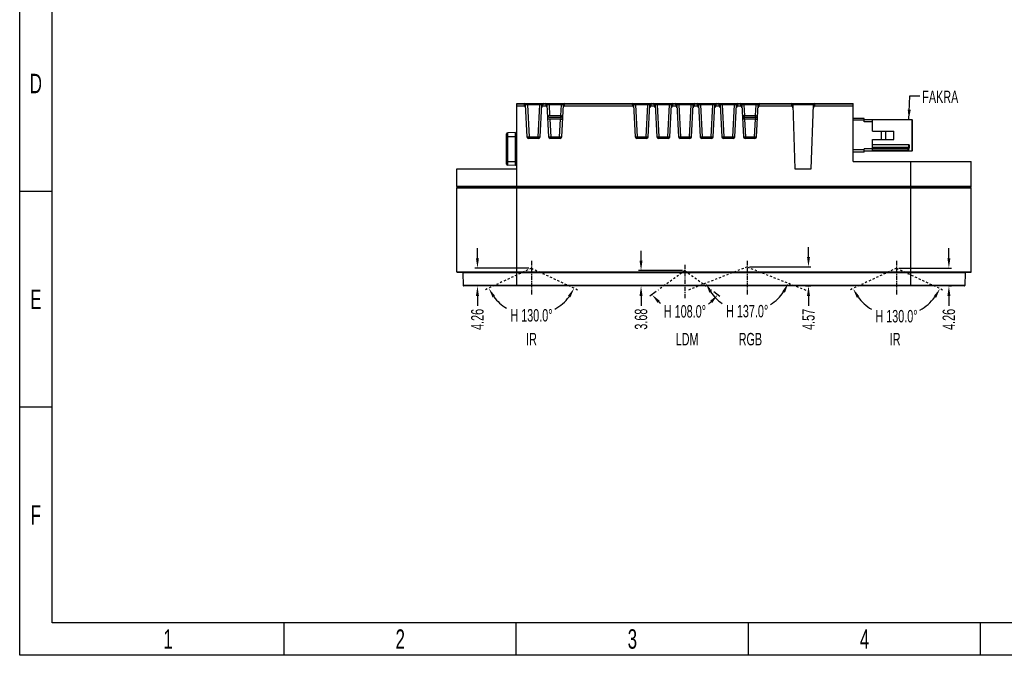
# Model space of a CAD drawing. Header units: millimetres. Extents: x 1249 to 1712, y -37 to 290.
# Tile 1 of 28: x 1249 to 1486, y -37 to 116. Entities that reach past the tile are written whole.
import ezdxf

# ---------------------------------------------------------------- set-up
doc = ezdxf.new("R2010")
doc.units = ezdxf.units.MM
doc.header["$LTSCALE"] = 16.335
doc.header["$PDMODE"] = 3
doc.header["$PDSIZE"] = 8
doc.linetypes.add('CENTER', pattern=[0.6, 0.375, -0.075, 0.075, -0.075])
doc.linetypes.add('DOT', pattern=[0.2, 0.1, -0.1])
doc.layers.get('0').update_dxf_attribs({"linetype": 'CONTINUOUS'})
doc.layers.get('Defpoints').update_dxf_attribs({"linetype": 'CONTINUOUS'})
doc.layers.add('02___PRT_ALL_AXES', color=7, linetype='CONTINUOUS')
doc.layers.add('dim', color=84, linetype='CONTINUOUS', lineweight=9)
doc.styles.get("Standard").update_dxf_attribs({"font": 'txt', "width": 0.65})
doc.dimstyles.get("Standard").update_dxf_attribs({"dimtxt": 2, "dimasz": 1, "dimexe": 0.5, "dimexo": 0.2, "dimtad": 1, "dimtxsty": 'Standard', "dimblk": '_FILLED', "dimblk1": '_FILLED', "dimblk2": '_FILLED', "dimcen": 0.09, "dimazin": 2, "dimtol": 1, "dimtp": 0.01, "dimtm": 0.01, "dimtfac": 1, "dimtofl": 0, "dimtmove": 0, "dimatfit": 3, "dimldrblk": '_FILLED', "dimfxl": 1, "dimtolj": 1, "dimarcsym": 0})

# ---------------------------------------------------------------- blocks, each defined once
blk = doc.blocks.new('_FILLED')
at = {"color": 0, "linetype": 'ByBlock'}
blk.add_solid([(0, 0), (-1, 0.15), (-1, -0.15)], dxfattribs=at)
blk = doc.blocks.new('*D14')
at = {"layer": 'Defpoints', "color": 0}
for p in [(1424.15, 56.45), (1424.15, 56.45), (1410.01, 50.88), (1438.29, 50.88), (1420.01, 46.62)]:
    blk.add_point(p, dxfattribs=at)
at = {"layer": 'dim', "color": 0, "lineweight": -2}
for start, end in [(214.4139, 235.731), (301.9642, 325.5861)]:
    blk.add_arc((1424.15, 56.45), 10.67, start, end, dxfattribs=at)
at = {"layer": 'dim', "color": 0, "lineweight": -2, "xscale": 2.4, "yscale": 2.4, "zscale": 2.4}
for p, rotation in [((1414.22, 52.54), 117.9569358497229), ((1434.08, 52.54), 62.04306415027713)]:
    blk.add_blockref('_FILLED', p, dxfattribs=dict(at, rotation=rotation))
at = {"layer": 'dim', "color": 0, "insert": (1424.15, 45.78), "char_height": 3, "attachment_point": 5}
blk.add_mtext('H \\A1;137.0%%d', dxfattribs=at)
blk = doc.blocks.new('*D15')
at = {"layer": 'Defpoints', "color": 0}
for p in [(1409.15, 55.56), (1409.15, 55.56), (1402.71, 50.88), (1415.59, 50.88), (1406.11, 46.21)]:
    blk.add_point(p, dxfattribs=at)
at = {"layer": 'dim', "color": 0, "lineweight": -2}
for p, q in [((1402.22, 50.53), (1400.71, 49.43)), ((1416.08, 50.53), (1417.59, 49.43))]:
    blk.add_line(p, q, dxfattribs=at)
for start, end in [(230.0197, 233.1393), (305.0648, 309.9803)]:
    blk.add_arc((1409.15, 55.56), 9.83, start, end, dxfattribs=at)
at = {"layer": 'dim', "color": 0, "lineweight": -2, "xscale": 2.4, "yscale": 2.4, "zscale": 2.4}
for p, rotation in [((1401.2, 49.78), 133.0098479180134), ((1417.11, 49.78), 46.99015208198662)]:
    blk.add_blockref('_FILLED', p, dxfattribs=dict(at, rotation=rotation))
at = {"layer": 'dim', "color": 0, "insert": (1409.15, 45.73), "char_height": 3, "attachment_point": 5}
blk.add_mtext('H \\A1;108.0%%d', dxfattribs=at)
blk = doc.blocks.new('*D18')
at = {"layer": 'Defpoints', "color": 0}
for p in [(1372.15, 56.14), (1359.11, 51.88), (1359.13, 51.88)]:
    blk.add_point(p, dxfattribs=at)
at = {"layer": 'dim', "color": 0, "lineweight": -2}
for p, q in [((1359.13, 58.54), (1359.13, 60.94)), ((1371.55, 56.14), (1358.53, 56.14)), ((1359.71, 51.88), (1359.73, 51.88)), ((1359.13, 49.48), (1359.13, 47.08))]:
    blk.add_line(p, q, dxfattribs=at)
at = {"layer": 'dim', "color": 0, "lineweight": -2, "xscale": 2.4, "yscale": 2.4, "zscale": 2.4}
for p, rotation in [((1359.13, 56.14), 270), ((1359.13, 51.88), 90)]:
    blk.add_blockref('_FILLED', p, dxfattribs=dict(at, rotation=rotation))
at = {"layer": 'dim', "color": 0, "insert": (1359.13, 43.81), "char_height": 3, "attachment_point": 5, "rotation": 90}
blk.add_mtext('\\A1;4.26', dxfattribs=at)
blk = doc.blocks.new('*D19')
at = {"layer": 'Defpoints', "color": 0}
for p in [(1409.15, 55.56), (1398.57, 51.88), (1400.04, 51.88)]:
    blk.add_point(p, dxfattribs=at)
at = {"layer": 'dim', "color": 0, "lineweight": -2}
for p, q in [((1398.57, 57.96), (1398.57, 60.36)), ((1408.55, 55.56), (1397.97, 55.56)), ((1399.44, 51.88), (1397.97, 51.88)), ((1398.57, 49.48), (1398.57, 47.08))]:
    blk.add_line(p, q, dxfattribs=at)
at = {"layer": 'dim', "color": 0, "lineweight": -2, "xscale": 2.4, "yscale": 2.4, "zscale": 2.4}
for p, rotation in [((1398.57, 55.56), 270), ((1398.57, 51.88), 90)]:
    blk.add_blockref('_FILLED', p, dxfattribs=dict(at, rotation=rotation))
at = {"layer": 'dim', "color": 0, "insert": (1398.57, 43.86), "char_height": 3, "attachment_point": 5, "rotation": 90}
blk.add_mtext('\\A1;3.68', dxfattribs=at)
blk = doc.blocks.new('*D20')
at = {"layer": 'Defpoints', "color": 0}
for p in [(1424.15, 56.45), (1437.59, 51.88), (1438.94, 51.88)]:
    blk.add_point(p, dxfattribs=at)
at = {"layer": 'dim', "color": 0, "lineweight": -2}
for p, q in [((1438.94, 58.85), (1438.94, 61.25)), ((1424.75, 56.45), (1439.54, 56.45)), ((1438.19, 51.88), (1439.54, 51.88)), ((1438.94, 49.48), (1438.94, 47.08))]:
    blk.add_line(p, q, dxfattribs=at)
at = {"layer": 'dim', "color": 0, "lineweight": -2, "xscale": 2.4, "yscale": 2.4, "zscale": 2.4}
for p, rotation in [((1438.94, 56.45), 270), ((1438.94, 51.88), 90)]:
    blk.add_blockref('_FILLED', p, dxfattribs=dict(at, rotation=rotation))
at = {"layer": 'dim', "color": 0, "insert": (1438.94, 43.82), "char_height": 3, "attachment_point": 5, "rotation": 90}
blk.add_mtext('\\A1;4.57', dxfattribs=at)
blk = doc.blocks.new('*D21')
at = {"layer": 'Defpoints', "color": 0}
for p in [(1460.15, 56.14), (1472.14, 51.88), (1472.79, 51.88)]:
    blk.add_point(p, dxfattribs=at)
at = {"layer": 'dim', "color": 0, "lineweight": -2}
for p, q in [((1472.79, 58.54), (1472.79, 60.94)), ((1460.75, 56.14), (1473.39, 56.14)), ((1472.74, 51.88), (1473.39, 51.88)), ((1472.79, 49.48), (1472.79, 47.08))]:
    blk.add_line(p, q, dxfattribs=at)
at = {"layer": 'dim', "color": 0, "lineweight": -2, "xscale": 2.4, "yscale": 2.4, "zscale": 2.4}
for p, rotation in [((1472.79, 56.14), 270), ((1472.79, 51.88), 90)]:
    blk.add_blockref('_FILLED', p, dxfattribs=dict(at, rotation=rotation))
at = {"layer": 'dim', "color": 0, "insert": (1472.79, 43.81), "char_height": 3, "attachment_point": 5, "rotation": 90}
blk.add_mtext('\\A1;4.26', dxfattribs=at)
blk = doc.blocks.new('*D30')
at = {"layer": 'Defpoints', "color": 0}
for p in [(1372.15, 56.14), (1372.15, 56.14), (1360.95, 50.92), (1383.35, 50.92), (1375.19, 45.18)]:
    blk.add_point(p, dxfattribs=at)
at = {"layer": 'dim', "color": 0, "lineweight": -2}
for start, end in [(217.11, 238.1186), (299.7728, 322.89)]:
    blk.add_arc((1372.15, 56.14), 11.38, start, end, dxfattribs=at)
at = {"layer": 'dim', "color": 0, "lineweight": -2, "xscale": 2.4, "yscale": 2.4, "zscale": 2.4}
for p, rotation in [((1361.84, 51.33), 121.0549980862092), ((1382.46, 51.33), 58.9450019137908)]:
    blk.add_blockref('_FILLED', p, dxfattribs=dict(at, rotation=rotation))
at = {"layer": 'dim', "color": 0, "insert": (1372.15, 44.77), "char_height": 3, "attachment_point": 5}
blk.add_mtext('H \\A1;130.0%%d', dxfattribs=at)
blk = doc.blocks.new('*D31')
at = {"layer": 'Defpoints', "color": 0}
for p in [(1460.15, 56.14), (1460.15, 56.14), (1448.95, 50.92), (1471.35, 50.92), (1461.82, 44.68)]:
    blk.add_point(p, dxfattribs=at)
at = {"layer": 'dim', "color": 0, "lineweight": -2}
for start, end in [(216.8954, 238.7458), (299.1957, 323.1046)]:
    blk.add_arc((1460.15, 56.14), 11.58, start, end, dxfattribs=at)
at = {"layer": 'dim', "color": 0, "lineweight": -2, "xscale": 2.4, "yscale": 2.4, "zscale": 2.4}
for p, rotation in [((1449.66, 51.25), 120.9476946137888), ((1470.65, 51.25), 59.05230538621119)]:
    blk.add_blockref('_FILLED', p, dxfattribs=dict(at, rotation=rotation))
at = {"layer": 'dim', "color": 0, "insert": (1460.15, 44.56), "char_height": 3, "attachment_point": 5}
blk.add_mtext('H \\A1;130.0%%d', dxfattribs=at)

msp = doc.modelspace()

# ---------------------------------------------------------------- linework, layer by layer
for p, q in [((1256.569, -29.344), (1256.569, 282.656)), ((1256.569, 74.656), (1248.769, 74.656)), ((1256.569, 22.656), (1248.769, 22.656)), ((1704.289, -29.344), (1256.569, -29.344)), ((1312.534, -37.144), (1312.534, -29.344)), ((1368.499, -37.144), (1368.499, -29.344)), ((1424.464, -37.144), (1424.464, -29.344)), ((1480.429, -37.144), (1480.429, -29.344))]:
    msp.add_line(p, q)
at = {"color": 7, "linetype": 'Continuous'}
for p, q in [((1368.651, 80.132), (1368.651, 95.832)), ((1368.651, 95.832), (1449.701, 95.832)), ((1370.393, 95.232), (1368.651, 95.232)), ((1370.666, 95.548), (1371.071, 87.811)), ((1374.23, 87.811), (1374.636, 95.548)), ((1375.611, 95.232), (1374.909, 95.232)), ((1375.884, 95.548), (1376.289, 87.811)), ((1379.448, 87.811), (1379.854, 95.548)), ((1396.482, 95.232), (1380.127, 95.232)), ((1396.755, 95.548), (1397.16, 87.811)), ((1400.32, 87.811), (1400.725, 95.548)), ((1401.7, 95.232), (1400.998, 95.232)), ((1401.973, 95.548), (1402.378, 87.811)), ((1405.538, 87.811), (1405.943, 95.548)), ((1406.918, 95.232), (1406.216, 95.232)), ((1407.191, 95.548), (1407.596, 87.811)), ((1410.755, 87.811), (1411.161, 95.548)), ((1412.136, 95.232), (1411.434, 95.232)), ((1412.409, 95.548), (1412.814, 87.811)), ((1415.973, 87.811), (1416.379, 95.548)), ((1417.354, 95.232), (1416.652, 95.232)), ((1417.626, 95.548), (1418.032, 87.811)), ((1421.191, 87.811), (1421.597, 95.548)), ((1422.572, 95.232), (1421.869, 95.232)), ((1422.844, 95.548), (1423.25, 87.811)), ((1426.409, 87.811), (1426.815, 95.548)), ((1434.863, 95.232), (1427.087, 95.232)), ((1435.145, 95.543), (1435.683, 80.132)), ((1439.619, 80.132), (1440.157, 95.543)), ((1449.701, 95.232), (1440.439, 95.232)), ((1449.701, 81.832), (1449.701, 95.832)), ((1376.421, 92.532), (1379.316, 92.532)), ((1423.382, 92.532), (1426.277, 92.532)), ((1452.351, 92.232), (1449.701, 92.232)), ((1452.351, 91.832), (1449.701, 91.832)), ((1452.351, 91.432), (1452.351, 92.232)), ((1463.931, 91.932), (1452.351, 91.932)), ((1454.351, 91.432), (1452.351, 91.432)), ((1454.351, 89.182), (1454.351, 91.932)), ((1464.031, 91.832), (1463.931, 91.932)), ((1463.931, 84.432), (1463.931, 91.932)), ((1464.031, 84.532), (1464.031, 91.832)), ((1366.151, 81.249), (1366.151, 88.495)), ((1368.251, 88.858), (1366.44, 88.795)), ((1368.251, 88.858), (1368.251, 80.886)), ((1368.651, 88.472), (1368.251, 88.858)), ((1454.351, 89.182), (1459.481, 89.182)), ((1456.481, 89.182), (1456.481, 87.182)), ((1457.481, 89.182), (1457.481, 87.182)), ((1459.481, 87.182), (1459.481, 89.182)), ((1373.831, 87.432), (1371.471, 87.432)), ((1379.049, 87.432), (1376.689, 87.432)), ((1399.92, 87.432), (1397.56, 87.432)), ((1405.138, 87.432), (1402.778, 87.432)), ((1410.356, 87.432), (1407.996, 87.432)), ((1415.574, 87.432), (1413.214, 87.432)), ((1420.792, 87.432), (1418.431, 87.432)), ((1426.01, 87.432), (1423.649, 87.432)), ((1454.351, 87.182), (1459.481, 87.182)), ((1454.351, 84.432), (1454.351, 87.182)), ((1463.231, 85.908), (1454.351, 85.908)), ((1463.012, 85.325), (1463.231, 85.908)), ((1463.231, 85.908), (1463.231, 85.201)), ((1452.351, 84.632), (1449.701, 84.632)), ((1452.351, 84.132), (1449.701, 84.132)), ((1454.351, 84.932), (1452.351, 84.932)), ((1452.351, 84.132), (1452.351, 84.932)), ((1452.351, 84.432), (1463.931, 84.432)), ((1462.976, 84.56), (1454.351, 84.56)), ((1462.963, 84.609), (1462.963, 85.052)), ((1463.231, 85.201), (1463.012, 84.618)), ((1464.031, 84.532), (1463.931, 84.432)), ((1368.251, 80.886), (1366.44, 80.949)), ((1368.651, 81.272), (1368.251, 80.886)), ((1449.701, 81.832), (1478.151, 81.832)), ((1478.151, 75.832), (1478.151, 81.832)), ((1354.151, 75.832), (1354.151, 80.132)), ((1354.151, 80.132), (1368.651, 80.132)), ((1435.683, 80.132), (1439.619, 80.132)), ((1354.151, 55.282), (1354.151, 75.532)), ((1478.001, 75.682), (1354.301, 75.682)), ((1478.151, 55.282), (1478.151, 75.532)), ((1354.251, 55.182), (1478.051, 55.182)), ((1355.568, 55.036), (1355.648, 51.98)), ((1476.733, 55.036), (1476.653, 51.98)), ((1476.553, 51.882), (1355.748, 51.882))]:
    msp.add_line(p, q, dxfattribs=at)
at = {"color": 9, "linetype": 'Continuous'}
for p, q in [((1368.651, 95.744), (1370.366, 95.744)), ((1370.366, 95.832), (1370.366, 95.744)), ((1370.366, 95.744), (1370.393, 95.232)), ((1371.165, 95.548), (1371.165, 95.832)), ((1371.165, 95.548), (1371.571, 87.811)), ((1374.137, 95.548), (1371.165, 95.548)), ((1373.731, 87.811), (1374.137, 95.548)), ((1374.137, 95.548), (1374.137, 95.832)), ((1374.909, 95.232), (1374.936, 95.744)), ((1374.936, 95.744), (1374.936, 95.832)), ((1374.936, 95.744), (1375.584, 95.744)), ((1375.584, 95.832), (1375.584, 95.744)), ((1375.584, 95.744), (1375.611, 95.232)), ((1376.383, 95.548), (1376.383, 95.832)), ((1376.383, 95.548), (1376.521, 92.911)), ((1379.354, 95.548), (1376.383, 95.548)), ((1379.216, 92.911), (1379.354, 95.548)), ((1379.354, 95.548), (1379.354, 95.832)), ((1380.127, 95.232), (1380.153, 95.744)), ((1380.153, 95.744), (1380.153, 95.832)), ((1380.153, 95.744), (1396.455, 95.744)), ((1396.455, 95.832), (1396.455, 95.744)), ((1396.455, 95.744), (1396.482, 95.232)), ((1397.254, 95.548), (1397.254, 95.832)), ((1397.254, 95.548), (1397.66, 87.811)), ((1400.226, 95.548), (1397.254, 95.548)), ((1399.82, 87.811), (1400.226, 95.548)), ((1400.226, 95.548), (1400.226, 95.832)), ((1400.998, 95.232), (1401.025, 95.744)), ((1401.025, 95.744), (1401.025, 95.832)), ((1401.025, 95.744), (1401.673, 95.744)), ((1401.673, 95.832), (1401.673, 95.744)), ((1401.673, 95.744), (1401.7, 95.232)), ((1402.472, 95.548), (1402.472, 95.832)), ((1402.472, 95.548), (1402.878, 87.811)), ((1405.444, 95.548), (1402.472, 95.548)), ((1405.038, 87.811), (1405.444, 95.548)), ((1405.444, 95.548), (1405.444, 95.832)), ((1406.216, 95.232), (1406.243, 95.744)), ((1406.243, 95.744), (1406.243, 95.832)), ((1406.243, 95.744), (1406.891, 95.744)), ((1406.891, 95.832), (1406.891, 95.744)), ((1406.891, 95.744), (1406.918, 95.232)), ((1407.69, 95.548), (1407.69, 95.832)), ((1407.69, 95.548), (1408.096, 87.811)), ((1410.662, 95.548), (1407.69, 95.548)), ((1410.256, 87.811), (1410.662, 95.548)), ((1410.662, 95.548), (1410.662, 95.832)), ((1411.434, 95.232), (1411.461, 95.744)), ((1411.461, 95.744), (1411.461, 95.832)), ((1411.461, 95.744), (1412.109, 95.744)), ((1412.109, 95.832), (1412.109, 95.744)), ((1412.109, 95.744), (1412.136, 95.232)), ((1412.908, 95.548), (1412.908, 95.832)), ((1412.908, 95.548), (1413.313, 87.811)), ((1415.879, 95.548), (1412.908, 95.548)), ((1415.474, 87.811), (1415.879, 95.548)), ((1415.879, 95.548), (1415.879, 95.832)), ((1416.652, 95.232), (1416.678, 95.744)), ((1416.678, 95.744), (1416.678, 95.832)), ((1416.678, 95.744), (1417.327, 95.744)), ((1417.327, 95.832), (1417.327, 95.744)), ((1417.327, 95.744), (1417.354, 95.232)), ((1418.126, 95.548), (1418.126, 95.832)), ((1418.126, 95.548), (1418.531, 87.811)), ((1421.097, 95.548), (1418.126, 95.548)), ((1420.692, 87.811), (1421.097, 95.548)), ((1421.097, 95.548), (1421.097, 95.832)), ((1421.869, 95.232), (1421.896, 95.744)), ((1421.896, 95.744), (1421.896, 95.832)), ((1421.896, 95.744), (1422.545, 95.744)), ((1422.545, 95.832), (1422.545, 95.744)), ((1422.545, 95.744), (1422.572, 95.232)), ((1423.344, 95.548), (1423.344, 95.832)), ((1426.315, 95.548), (1423.344, 95.548)), ((1423.344, 95.548), (1423.482, 92.911)), ((1426.177, 92.911), (1426.315, 95.548)), ((1426.315, 95.548), (1426.315, 95.832)), ((1427.087, 95.232), (1427.114, 95.744)), ((1427.114, 95.744), (1427.114, 95.832)), ((1427.114, 95.744), (1434.845, 95.744)), ((1434.845, 95.832), (1434.845, 95.744)), ((1434.845, 95.744), (1434.863, 95.232)), ((1440.157, 95.543), (1435.145, 95.543)), ((1440.439, 95.232), (1440.457, 95.744)), ((1440.457, 95.744), (1440.457, 95.832)), ((1440.457, 95.744), (1449.701, 95.744)), ((1376.521, 92.911), (1379.216, 92.911)), ((1379.216, 92.532), (1379.216, 92.911)), ((1423.482, 92.911), (1426.177, 92.911)), ((1423.482, 92.532), (1423.482, 92.911)), ((1426.177, 92.532), (1426.177, 92.911)), ((1376.566, 92.058), (1376.788, 87.811)), ((1379.172, 92.058), (1376.566, 92.058)), ((1378.949, 87.811), (1379.172, 92.058)), ((1426.132, 92.058), (1423.527, 92.058)), ((1423.527, 92.058), (1423.749, 87.811)), ((1425.91, 87.811), (1426.132, 92.058)), ((1366.151, 87.872), (1368.651, 87.872)), ((1366.44, 80.949), (1366.44, 88.795)), ((1371.571, 87.432), (1371.571, 87.811)), ((1371.571, 87.811), (1373.731, 87.811)), ((1373.731, 87.432), (1373.731, 87.811)), ((1376.788, 87.432), (1376.788, 87.811)), ((1376.788, 87.811), (1378.949, 87.811)), ((1378.949, 87.432), (1378.949, 87.811)), ((1397.66, 87.432), (1397.66, 87.811)), ((1397.66, 87.811), (1399.82, 87.811)), ((1399.82, 87.432), (1399.82, 87.811)), ((1402.878, 87.432), (1402.878, 87.811)), ((1402.878, 87.811), (1405.038, 87.811)), ((1405.038, 87.432), (1405.038, 87.811)), ((1408.096, 87.432), (1408.096, 87.811)), ((1408.096, 87.811), (1410.256, 87.811)), ((1410.256, 87.432), (1410.256, 87.811)), ((1413.313, 87.432), (1413.313, 87.811)), ((1413.313, 87.811), (1415.474, 87.811)), ((1415.474, 87.432), (1415.474, 87.811)), ((1418.531, 87.811), (1420.692, 87.811)), ((1418.531, 87.432), (1418.531, 87.811)), ((1420.692, 87.432), (1420.692, 87.811)), ((1423.749, 87.811), (1425.91, 87.811)), ((1423.749, 87.432), (1423.749, 87.811)), ((1425.91, 87.432), (1425.91, 87.811)), ((1454.351, 85.325), (1463.012, 85.325)), ((1454.351, 85.052), (1462.963, 85.052)), ((1454.351, 84.609), (1462.963, 84.609)), ((1366.151, 81.872), (1368.651, 81.872)), ((1463.651, 51.882), (1463.651, 81.832)), ((1368.651, 51.882), (1368.651, 80.132)), ((1478.151, 75.832), (1354.151, 75.832)), ((1354.151, 75.532), (1478.151, 75.532)), ((1354.151, 55.282), (1478.151, 55.282)), ((1476.733, 55.036), (1355.568, 55.036)), ((1476.653, 51.98), (1355.648, 51.98))]:
    msp.add_line(p, q, dxfattribs=at)
at = {"color": 6, "linetype": 'DOT', "ltscale": 0.3}
for p, q in [((1372.151, 56.142), (1360.954, 50.921)), ((1372.151, 56.142), (1383.347, 50.921)), ((1409.151, 55.562), (1402.709, 50.882)), ((1409.151, 55.562), (1415.592, 50.882)), ((1424.151, 56.452), (1410.011, 50.882)), ((1424.151, 56.452), (1438.291, 50.882)), ((1460.151, 56.142), (1448.954, 50.921)), ((1460.151, 56.142), (1471.347, 50.921))]:
    msp.add_line(p, q, dxfattribs=at)
msp.add_lwpolyline([(1248.769, 290.456), (1712.089, 290.456), (1712.089, -37.144), (1248.769, -37.144)], close=True)
at = {"color": 7, "linetype": 'Continuous'}
for centre, radius, start, end in [((1370.366, 95.532), 0.3, 3, 90), ((1374.936, 95.532), 0.3, 90, 177), ((1375.584, 95.532), 0.3, 3, 90), ((1380.153, 95.532), 0.3, 90, 177), ((1396.455, 95.532), 0.3, 3, 90), ((1401.025, 95.532), 0.3, 90, 177), ((1401.673, 95.532), 0.3, 3, 90), ((1406.243, 95.532), 0.3, 90, 177), ((1406.891, 95.532), 0.3, 3, 90), ((1411.461, 95.532), 0.3, 90, 177), ((1412.109, 95.532), 0.3, 3, 90), ((1416.678, 95.532), 0.3, 90, 177), ((1417.327, 95.532), 0.3, 3, 90), ((1421.896, 95.532), 0.3, 90, 177), ((1422.545, 95.532), 0.3, 3, 90), ((1427.114, 95.532), 0.3, 90, 177), ((1434.845, 95.532), 0.3, 2, 90), ((1440.457, 95.532), 0.3, 90, 178), ((1376.421, 92.932), 0.4, 183, 270), ((1379.316, 92.932), 0.4, 270, 357), ((1423.382, 92.932), 0.4, 183, 270), ((1426.277, 92.932), 0.4, 270, 357), ((1366.451, 88.495), 0.3, 92, 180), ((1371.471, 87.832), 0.4, 183, 270), ((1373.831, 87.832), 0.4, 270, 357), ((1376.689, 87.832), 0.4, 183, 270), ((1379.049, 87.832), 0.4, 270, 357), ((1397.56, 87.832), 0.4, 183, 270), ((1399.92, 87.832), 0.4, 270, 357), ((1402.778, 87.832), 0.4, 183, 270), ((1405.138, 87.832), 0.4, 270, 357), ((1407.996, 87.832), 0.4, 183, 270), ((1410.356, 87.832), 0.4, 270, 357), ((1413.214, 87.832), 0.4, 183, 270), ((1415.574, 87.832), 0.4, 270, 357), ((1418.431, 87.832), 0.4, 183, 270), ((1420.792, 87.832), 0.4, 270, 357), ((1423.649, 87.832), 0.4, 183, 270), ((1426.01, 87.832), 0.4, 270, 357), ((1366.451, 81.249), 0.3, 180, 268), ((1354.301, 75.832), 0.15, 180, 270), ((1354.301, 75.532), 0.15, 90, 180), ((1478.001, 75.832), 0.15, 270, 0), ((1478.001, 75.532), 0.15, 0, 90), ((1354.251, 55.282), 0.1, 180, 270), ((1355.418, 55.032), 0.15, 1.5, 90), ((1476.883, 55.032), 0.15, 90, 178.5), ((1478.051, 55.282), 0.1, 270, 0), ((1355.748, 51.982), 0.1, 181.5, 270), ((1476.553, 51.982), 0.1, 270, 358.5)]:
    msp.add_arc(centre, radius, start, end, dxfattribs=at)
for centre, major_axis, ratio, start_param, end_param in [((1370.404, 94.808), (0.022, -0.424), 0.7066218, 1.5707963, 3.1045771), ((1374.898, 94.808), (0.022, 0.424), 0.7066218, 0.0370156, 1.5707963), ((1375.622, 94.808), (0.022, -0.424), 0.7066218, 1.5707963, 3.1045771), ((1380.115, 94.808), (0.022, 0.424), 0.7066218, 0.0370156, 1.5707963), ((1396.493, 94.808), (0.022, -0.424), 0.7066218, 1.5707963, 3.1045771), ((1400.987, 94.808), (0.022, 0.424), 0.7066218, 0.0370156, 1.5707963), ((1401.711, 94.808), (0.022, -0.424), 0.7066218, 1.5707963, 3.1045771), ((1406.205, 94.808), (0.022, 0.424), 0.7066218, 0.0370156, 1.5707963), ((1406.929, 94.808), (0.022, -0.424), 0.7066218, 1.5707963, 3.1045771), ((1411.423, 94.808), (0.022, 0.424), 0.7066218, 0.0370156, 1.5707963), ((1412.147, 94.808), (0.022, -0.424), 0.7066218, 1.5707963, 3.1045771), ((1416.64, 94.808), (0.022, 0.424), 0.7066218, 0.0370156, 1.5707963), ((1417.365, 94.808), (0.022, -0.424), 0.7066218, 1.5707963, 3.1045771), ((1421.858, 94.808), (0.022, 0.424), 0.7066218, 0.0370156, 1.5707963), ((1422.583, 94.808), (0.022, -0.424), 0.7066218, 1.5707963, 3.1045771), ((1427.076, 94.808), (0.022, 0.424), 0.7066218, 0.0370156, 1.5707963), ((1434.87, 94.808), (0.015, -0.424), 0.7068913, 1.5707963, 3.1169125), ((1440.432, 94.808), (0.015, 0.424), 0.7068913, 0.0246802, 1.5707963)]:
    msp.add_ellipse(centre, major_axis=major_axis, ratio=ratio, start_param=start_param, end_param=end_param, dxfattribs=at)
at = {"color": 9, "linetype": 'Continuous'}
for points, knots in [([(1370.666, 95.548), (1370.664, 95.575), (1370.644, 95.633), (1370.574, 95.698), (1370.477, 95.738), (1370.404, 95.745), (1370.366, 95.744)], [0, 0, 0, 0, 0.2100574, 0.445019, 0.7117906, 1, 1, 1, 1]), ([(1371.165, 95.548), (1371.101, 95.55), (1371.009, 95.552), (1370.891, 95.554), (1370.816, 95.554), (1370.755, 95.554), (1370.713, 95.553), (1370.689, 95.552), (1370.676, 95.551), (1370.67, 95.55), (1370.666, 95.549), (1370.666, 95.548)], [0, 0, 0, 0, 0.3828145, 0.5557303, 0.7071542, 0.8313339, 0.9234297, 0.9563394, 0.9800611, 0.9945101, 1, 1, 1, 1]), ([(1374.636, 95.548), (1374.636, 95.549), (1374.631, 95.55), (1374.625, 95.551), (1374.613, 95.552), (1374.589, 95.553), (1374.547, 95.554), (1374.486, 95.554), (1374.411, 95.554), (1374.293, 95.552), (1374.2, 95.55), (1374.137, 95.548)], [0, 0, 0, 0, 0.0054863, 0.0199239, 0.0436423, 0.076565, 0.1686963, 0.2929053, 0.4443193, 0.6171809, 1, 1, 1, 1]), ([(1374.636, 95.548), (1374.637, 95.575), (1374.658, 95.633), (1374.728, 95.698), (1374.825, 95.738), (1374.898, 95.745), (1374.936, 95.744)], [0, 0, 0, 0, 0.2100583, 0.4450346, 0.7117987, 1, 1, 1, 1]), ([(1375.884, 95.548), (1375.882, 95.575), (1375.862, 95.633), (1375.792, 95.698), (1375.695, 95.738), (1375.622, 95.745), (1375.584, 95.744)], [0, 0, 0, 0, 0.2100574, 0.445019, 0.7117906, 1, 1, 1, 1]), ([(1376.383, 95.548), (1376.319, 95.55), (1376.227, 95.552), (1376.109, 95.554), (1376.034, 95.554), (1375.973, 95.554), (1375.931, 95.553), (1375.907, 95.552), (1375.894, 95.551), (1375.888, 95.55), (1375.884, 95.549), (1375.884, 95.548)], [0, 0, 0, 0, 0.3828145, 0.5557303, 0.7071542, 0.8313339, 0.9234297, 0.9563394, 0.9800611, 0.9945101, 1, 1, 1, 1]), ([(1379.854, 95.548), (1379.854, 95.549), (1379.849, 95.55), (1379.843, 95.551), (1379.831, 95.552), (1379.806, 95.553), (1379.765, 95.554), (1379.703, 95.554), (1379.629, 95.554), (1379.511, 95.552), (1379.418, 95.55), (1379.354, 95.548)], [0, 0, 0, 0, 0.0054863, 0.0199239, 0.0436423, 0.076565, 0.1686963, 0.2929053, 0.4443193, 0.6171809, 1, 1, 1, 1]), ([(1379.854, 95.548), (1379.855, 95.575), (1379.876, 95.633), (1379.946, 95.698), (1380.043, 95.738), (1380.116, 95.745), (1380.153, 95.744)], [0, 0, 0, 0, 0.2100583, 0.4450346, 0.7117987, 1, 1, 1, 1]), ([(1396.755, 95.548), (1396.754, 95.575), (1396.733, 95.633), (1396.663, 95.698), (1396.566, 95.738), (1396.493, 95.745), (1396.455, 95.744)], [0, 0, 0, 0, 0.2100574, 0.445019, 0.7117906, 1, 1, 1, 1]), ([(1397.254, 95.548), (1397.191, 95.55), (1397.098, 95.552), (1396.98, 95.554), (1396.905, 95.554), (1396.844, 95.554), (1396.802, 95.553), (1396.778, 95.552), (1396.766, 95.551), (1396.76, 95.55), (1396.755, 95.549), (1396.755, 95.548)], [0, 0, 0, 0, 0.3828145, 0.5557303, 0.7071542, 0.8313339, 0.9234297, 0.9563394, 0.9800611, 0.9945101, 1, 1, 1, 1]), ([(1400.725, 95.548), (1400.725, 95.549), (1400.721, 95.55), (1400.715, 95.551), (1400.702, 95.552), (1400.678, 95.553), (1400.636, 95.554), (1400.575, 95.554), (1400.5, 95.554), (1400.382, 95.552), (1400.29, 95.55), (1400.226, 95.548)], [0, 0, 0, 0, 0.0054863, 0.0199239, 0.0436423, 0.076565, 0.1686963, 0.2929053, 0.4443193, 0.6171809, 1, 1, 1, 1]), ([(1400.725, 95.548), (1400.727, 95.575), (1400.747, 95.633), (1400.817, 95.698), (1400.914, 95.738), (1400.987, 95.745), (1401.025, 95.744)], [0, 0, 0, 0, 0.2100583, 0.4450346, 0.7117987, 1, 1, 1, 1]), ([(1401.973, 95.548), (1401.971, 95.575), (1401.951, 95.633), (1401.881, 95.698), (1401.784, 95.738), (1401.711, 95.745), (1401.673, 95.744)], [0, 0, 0, 0, 0.2100574, 0.445019, 0.7117906, 1, 1, 1, 1]), ([(1402.472, 95.548), (1402.408, 95.55), (1402.316, 95.552), (1402.198, 95.554), (1402.123, 95.554), (1402.062, 95.554), (1402.02, 95.553), (1401.996, 95.552), (1401.983, 95.551), (1401.977, 95.55), (1401.973, 95.549), (1401.973, 95.548)], [0, 0, 0, 0, 0.3828145, 0.5557303, 0.7071542, 0.8313339, 0.9234297, 0.9563394, 0.9800611, 0.9945101, 1, 1, 1, 1]), ([(1405.943, 95.548), (1405.943, 95.549), (1405.939, 95.55), (1405.933, 95.551), (1405.92, 95.552), (1405.896, 95.553), (1405.854, 95.554), (1405.793, 95.554), (1405.718, 95.554), (1405.6, 95.552), (1405.508, 95.55), (1405.444, 95.548)], [0, 0, 0, 0, 0.0054863, 0.0199239, 0.0436423, 0.076565, 0.1686963, 0.2929053, 0.4443193, 0.6171809, 1, 1, 1, 1]), ([(1405.943, 95.548), (1405.945, 95.575), (1405.965, 95.633), (1406.035, 95.698), (1406.132, 95.738), (1406.205, 95.745), (1406.243, 95.744)], [0, 0, 0, 0, 0.2100583, 0.4450346, 0.7117987, 1, 1, 1, 1]), ([(1407.191, 95.548), (1407.189, 95.575), (1407.169, 95.633), (1407.099, 95.698), (1407.002, 95.738), (1406.929, 95.745), (1406.891, 95.744)], [0, 0, 0, 0, 0.2100574, 0.445019, 0.7117906, 1, 1, 1, 1]), ([(1407.69, 95.548), (1407.626, 95.55), (1407.534, 95.552), (1407.416, 95.554), (1407.341, 95.554), (1407.28, 95.554), (1407.238, 95.553), (1407.214, 95.552), (1407.201, 95.551), (1407.195, 95.55), (1407.191, 95.549), (1407.191, 95.548)], [0, 0, 0, 0, 0.3828145, 0.5557303, 0.7071542, 0.8313339, 0.9234297, 0.9563394, 0.9800611, 0.9945101, 1, 1, 1, 1]), ([(1411.161, 95.548), (1411.161, 95.549), (1411.156, 95.55), (1411.15, 95.551), (1411.138, 95.552), (1411.114, 95.553), (1411.072, 95.554), (1411.011, 95.554), (1410.936, 95.554), (1410.818, 95.552), (1410.725, 95.55), (1410.662, 95.548)], [0, 0, 0, 0, 0.0054863, 0.0199239, 0.0436423, 0.076565, 0.1686963, 0.2929053, 0.4443193, 0.6171809, 1, 1, 1, 1]), ([(1411.161, 95.548), (1411.162, 95.575), (1411.183, 95.633), (1411.253, 95.698), (1411.35, 95.738), (1411.423, 95.745), (1411.461, 95.744)], [0, 0, 0, 0, 0.2100583, 0.4450346, 0.7117987, 1, 1, 1, 1]), ([(1412.409, 95.548), (1412.407, 95.575), (1412.387, 95.633), (1412.317, 95.698), (1412.22, 95.738), (1412.147, 95.745), (1412.109, 95.744)], [0, 0, 0, 0, 0.2100574, 0.445019, 0.7117906, 1, 1, 1, 1]), ([(1412.908, 95.548), (1412.844, 95.55), (1412.752, 95.552), (1412.634, 95.554), (1412.559, 95.554), (1412.498, 95.554), (1412.456, 95.553), (1412.432, 95.552), (1412.419, 95.551), (1412.413, 95.55), (1412.409, 95.549), (1412.409, 95.548)], [0, 0, 0, 0, 0.3828145, 0.5557303, 0.7071542, 0.8313339, 0.9234297, 0.9563394, 0.9800611, 0.9945101, 1, 1, 1, 1]), ([(1416.379, 95.548), (1416.379, 95.549), (1416.374, 95.55), (1416.368, 95.551), (1416.356, 95.552), (1416.331, 95.553), (1416.29, 95.554), (1416.228, 95.554), (1416.154, 95.554), (1416.036, 95.552), (1415.943, 95.55), (1415.879, 95.548)], [0, 0, 0, 0, 0.0054863, 0.0199239, 0.0436423, 0.076565, 0.1686963, 0.2929053, 0.4443193, 0.6171809, 1, 1, 1, 1]), ([(1416.379, 95.548), (1416.38, 95.575), (1416.401, 95.633), (1416.471, 95.698), (1416.568, 95.738), (1416.641, 95.745), (1416.678, 95.744)], [0, 0, 0, 0, 0.2100583, 0.4450346, 0.7117987, 1, 1, 1, 1]), ([(1417.626, 95.548), (1417.625, 95.575), (1417.605, 95.633), (1417.534, 95.698), (1417.438, 95.738), (1417.364, 95.745), (1417.327, 95.744)], [0, 0, 0, 0, 0.2100574, 0.445019, 0.7117906, 1, 1, 1, 1]), ([(1418.126, 95.548), (1418.062, 95.55), (1417.969, 95.552), (1417.852, 95.554), (1417.777, 95.554), (1417.716, 95.554), (1417.674, 95.553), (1417.649, 95.552), (1417.637, 95.551), (1417.631, 95.55), (1417.626, 95.549), (1417.626, 95.548)], [0, 0, 0, 0, 0.3828145, 0.5557303, 0.7071542, 0.8313339, 0.9234297, 0.9563394, 0.9800611, 0.9945101, 1, 1, 1, 1]), ([(1421.597, 95.548), (1421.597, 95.549), (1421.592, 95.55), (1421.586, 95.551), (1421.574, 95.552), (1421.549, 95.553), (1421.507, 95.554), (1421.446, 95.554), (1421.372, 95.554), (1421.254, 95.552), (1421.161, 95.55), (1421.097, 95.548)], [0, 0, 0, 0, 0.0054863, 0.0199239, 0.0436423, 0.076565, 0.1686963, 0.2929053, 0.4443193, 0.6171809, 1, 1, 1, 1]), ([(1421.597, 95.548), (1421.598, 95.575), (1421.618, 95.633), (1421.689, 95.698), (1421.786, 95.738), (1421.859, 95.745), (1421.896, 95.744)], [0, 0, 0, 0, 0.2100583, 0.4450346, 0.7117987, 1, 1, 1, 1]), ([(1422.844, 95.548), (1422.843, 95.575), (1422.823, 95.633), (1422.752, 95.698), (1422.655, 95.738), (1422.582, 95.745), (1422.545, 95.744)], [0, 0, 0, 0, 0.2100574, 0.445019, 0.7117906, 1, 1, 1, 1]), ([(1423.344, 95.548), (1423.28, 95.55), (1423.187, 95.552), (1423.069, 95.554), (1422.995, 95.554), (1422.933, 95.554), (1422.892, 95.553), (1422.867, 95.552), (1422.855, 95.551), (1422.849, 95.55), (1422.844, 95.549), (1422.844, 95.548)], [0, 0, 0, 0, 0.3828145, 0.5557303, 0.7071542, 0.8313339, 0.9234297, 0.9563394, 0.9800611, 0.9945101, 1, 1, 1, 1]), ([(1426.815, 95.548), (1426.815, 95.549), (1426.81, 95.55), (1426.804, 95.551), (1426.792, 95.552), (1426.767, 95.553), (1426.725, 95.554), (1426.664, 95.554), (1426.589, 95.554), (1426.472, 95.552), (1426.379, 95.55), (1426.315, 95.548)], [0, 0, 0, 0, 0.0054863, 0.0199239, 0.0436423, 0.076565, 0.1686963, 0.2929053, 0.4443193, 0.6171809, 1, 1, 1, 1]), ([(1426.815, 95.548), (1426.816, 95.575), (1426.836, 95.633), (1426.907, 95.698), (1427.003, 95.738), (1427.077, 95.745), (1427.114, 95.744)], [0, 0, 0, 0, 0.2100583, 0.4450346, 0.7117987, 1, 1, 1, 1]), ([(1435.145, 95.543), (1435.144, 95.57), (1435.124, 95.629), (1435.054, 95.695), (1434.956, 95.736), (1434.883, 95.745), (1434.845, 95.744)], [0, 0, 0, 0, 0.2098736, 0.4449124, 0.7118784, 1, 1, 1, 1]), ([(1440.157, 95.543), (1440.158, 95.57), (1440.178, 95.629), (1440.248, 95.695), (1440.345, 95.736), (1440.419, 95.745), (1440.457, 95.744)], [0, 0, 0, 0, 0.2098746, 0.444929, 0.7118871, 1, 1, 1, 1]), ([(1376.022, 92.911), (1376.022, 92.91), (1376.026, 92.908), (1376.038, 92.906), (1376.066, 92.904), (1376.111, 92.903), (1376.173, 92.902), (1376.247, 92.903), (1376.365, 92.905), (1376.457, 92.908), (1376.521, 92.911)], [0, 0, 0, 0, 0.0063303, 0.0212437, 0.0784496, 0.1707387, 0.2947396, 0.4457848, 0.6180821, 1, 1, 1, 1]), ([(1379.216, 92.911), (1379.28, 92.909), (1379.372, 92.905), (1379.49, 92.903), (1379.564, 92.902), (1379.626, 92.903), (1379.671, 92.904), (1379.7, 92.906), (1379.711, 92.908), (1379.716, 92.91), (1379.716, 92.911)], [0, 0, 0, 0, 0.3813728, 0.553682, 0.7047842, 0.8288997, 0.9213347, 0.9786794, 0.9936399, 1, 1, 1, 1]), ([(1422.982, 92.911), (1422.983, 92.91), (1422.987, 92.908), (1422.998, 92.906), (1423.027, 92.904), (1423.072, 92.903), (1423.134, 92.902), (1423.208, 92.903), (1423.326, 92.905), (1423.418, 92.908), (1423.482, 92.911)], [0, 0, 0, 0, 0.0063303, 0.0212437, 0.0784496, 0.1707387, 0.2947396, 0.4457848, 0.6180821, 1, 1, 1, 1]), ([(1426.177, 92.911), (1426.241, 92.909), (1426.333, 92.905), (1426.45, 92.903), (1426.525, 92.902), (1426.587, 92.903), (1426.632, 92.904), (1426.66, 92.906), (1426.672, 92.908), (1426.676, 92.91), (1426.676, 92.911)], [0, 0, 0, 0, 0.3813728, 0.553682, 0.7047842, 0.8288997, 0.9213347, 0.9786794, 0.9936399, 1, 1, 1, 1]), ([(1376.566, 92.058), (1376.502, 92.055), (1376.41, 92.051), (1376.292, 92.048), (1376.217, 92.047), (1376.157, 92.048), (1376.109, 92.049), (1376.085, 92.053), (1376.067, 92.055), (1376.066, 92.058)], [0, 0, 0, 0, 0.3812736, 0.5535561, 0.7044759, 0.8284214, 0.9209015, 0.9783089, 1, 1, 1, 1]), ([(1379.316, 92.532), (1379.317, 92.532), (1379.312, 92.527), (1379.311, 92.522), (1379.304, 92.51), (1379.297, 92.494), (1379.288, 92.474), (1379.274, 92.44), (1379.255, 92.39), (1379.231, 92.32), (1379.207, 92.239), (1379.185, 92.152), (1379.175, 92.09), (1379.172, 92.058)], [0, 0, 0, 0, 0.0055053, 0.0215656, 0.0475094, 0.0827045, 0.1265467, 0.1784396, 0.3039413, 0.454206, 0.623997, 0.8078618, 1, 1, 1, 1]), ([(1379.172, 92.058), (1379.235, 92.055), (1379.328, 92.051), (1379.445, 92.048), (1379.52, 92.047), (1379.58, 92.048), (1379.629, 92.049), (1379.652, 92.053), (1379.671, 92.055), (1379.671, 92.058)], [0, 0, 0, 0, 0.3812736, 0.5535561, 0.7044759, 0.8284214, 0.9209015, 0.9783089, 1, 1, 1, 1]), ([(1423.527, 92.058), (1423.463, 92.055), (1423.371, 92.051), (1423.253, 92.048), (1423.178, 92.047), (1423.118, 92.048), (1423.069, 92.049), (1423.046, 92.053), (1423.027, 92.055), (1423.027, 92.058)], [0, 0, 0, 0, 0.3812736, 0.5535561, 0.7044759, 0.8284214, 0.9209015, 0.9783089, 1, 1, 1, 1]), ([(1423.527, 92.058), (1423.523, 92.09), (1423.513, 92.152), (1423.491, 92.239), (1423.467, 92.32), (1423.443, 92.39), (1423.424, 92.44), (1423.41, 92.474), (1423.401, 92.494), (1423.394, 92.51), (1423.387, 92.522), (1423.386, 92.527), (1423.381, 92.532), (1423.382, 92.532)], [0, 0, 0, 0, 0.1921382, 0.3760031, 0.545794, 0.6960586, 0.8215604, 0.8734533, 0.9172955, 0.9524906, 0.9784344, 0.9944947, 1, 1, 1, 1]), ([(1426.277, 92.532), (1426.278, 92.532), (1426.273, 92.527), (1426.272, 92.522), (1426.264, 92.51), (1426.258, 92.494), (1426.249, 92.474), (1426.235, 92.44), (1426.216, 92.39), (1426.192, 92.32), (1426.168, 92.239), (1426.146, 92.152), (1426.136, 92.09), (1426.132, 92.058)], [0, 0, 0, 0, 0.0055053, 0.0215656, 0.0475094, 0.0827045, 0.1265467, 0.1784396, 0.3039413, 0.454206, 0.623997, 0.8078618, 1, 1, 1, 1]), ([(1426.132, 92.058), (1426.196, 92.055), (1426.288, 92.051), (1426.406, 92.048), (1426.481, 92.047), (1426.541, 92.048), (1426.589, 92.049), (1426.613, 92.053), (1426.631, 92.055), (1426.632, 92.058)], [0, 0, 0, 0, 0.3812736, 0.5535561, 0.7044759, 0.8284214, 0.9209015, 0.9783089, 1, 1, 1, 1]), ([(1371.071, 87.811), (1371.071, 87.81), (1371.076, 87.808), (1371.087, 87.806), (1371.116, 87.804), (1371.161, 87.803), (1371.222, 87.802), (1371.297, 87.803), (1371.414, 87.805), (1371.507, 87.808), (1371.571, 87.811)], [0, 0, 0, 0, 0.0063303, 0.0212437, 0.0784496, 0.1707387, 0.2947396, 0.4457848, 0.6180821, 1, 1, 1, 1]), ([(1373.731, 87.811), (1373.795, 87.809), (1373.887, 87.805), (1374.005, 87.803), (1374.079, 87.802), (1374.141, 87.803), (1374.186, 87.804), (1374.214, 87.806), (1374.226, 87.808), (1374.23, 87.81), (1374.23, 87.811)], [0, 0, 0, 0, 0.3813728, 0.553682, 0.7047842, 0.8288997, 0.9213347, 0.9786794, 0.9936399, 1, 1, 1, 1]), ([(1376.289, 87.811), (1376.289, 87.81), (1376.293, 87.808), (1376.305, 87.806), (1376.334, 87.804), (1376.379, 87.803), (1376.44, 87.802), (1376.515, 87.803), (1376.632, 87.805), (1376.725, 87.808), (1376.788, 87.811)], [0, 0, 0, 0, 0.0063303, 0.0212437, 0.0784496, 0.1707387, 0.2947396, 0.4457848, 0.6180821, 1, 1, 1, 1]), ([(1378.949, 87.811), (1379.013, 87.809), (1379.105, 87.805), (1379.222, 87.803), (1379.297, 87.802), (1379.359, 87.803), (1379.404, 87.804), (1379.432, 87.806), (1379.444, 87.808), (1379.448, 87.81), (1379.448, 87.811)], [0, 0, 0, 0, 0.3813728, 0.553682, 0.7047842, 0.8288997, 0.9213347, 0.9786794, 0.9936399, 1, 1, 1, 1]), ([(1397.16, 87.811), (1397.161, 87.81), (1397.165, 87.808), (1397.176, 87.806), (1397.205, 87.804), (1397.25, 87.803), (1397.312, 87.802), (1397.386, 87.803), (1397.504, 87.805), (1397.596, 87.808), (1397.66, 87.811)], [0, 0, 0, 0, 0.0063303, 0.0212437, 0.0784496, 0.1707387, 0.2947396, 0.4457848, 0.6180821, 1, 1, 1, 1]), ([(1399.82, 87.811), (1399.884, 87.809), (1399.976, 87.805), (1400.094, 87.803), (1400.168, 87.802), (1400.23, 87.803), (1400.275, 87.804), (1400.304, 87.806), (1400.315, 87.808), (1400.32, 87.81), (1400.32, 87.811)], [0, 0, 0, 0, 0.3813728, 0.553682, 0.7047842, 0.8288997, 0.9213347, 0.9786794, 0.9936399, 1, 1, 1, 1]), ([(1402.378, 87.811), (1402.378, 87.81), (1402.383, 87.808), (1402.394, 87.806), (1402.423, 87.804), (1402.468, 87.803), (1402.529, 87.802), (1402.604, 87.803), (1402.722, 87.805), (1402.814, 87.808), (1402.878, 87.811)], [0, 0, 0, 0, 0.0063303, 0.0212437, 0.0784496, 0.1707387, 0.2947396, 0.4457848, 0.6180821, 1, 1, 1, 1]), ([(1405.038, 87.811), (1405.102, 87.809), (1405.194, 87.805), (1405.312, 87.803), (1405.386, 87.802), (1405.448, 87.803), (1405.493, 87.804), (1405.522, 87.806), (1405.533, 87.808), (1405.538, 87.81), (1405.538, 87.811)], [0, 0, 0, 0, 0.3813728, 0.553682, 0.7047842, 0.8288997, 0.9213347, 0.9786794, 0.9936399, 1, 1, 1, 1]), ([(1407.596, 87.811), (1407.596, 87.81), (1407.601, 87.808), (1407.612, 87.806), (1407.641, 87.804), (1407.686, 87.803), (1407.747, 87.802), (1407.822, 87.803), (1407.939, 87.805), (1408.032, 87.808), (1408.096, 87.811)], [0, 0, 0, 0, 0.0063303, 0.0212437, 0.0784496, 0.1707387, 0.2947396, 0.4457848, 0.6180821, 1, 1, 1, 1]), ([(1410.256, 87.811), (1410.32, 87.809), (1410.412, 87.805), (1410.53, 87.803), (1410.604, 87.802), (1410.666, 87.803), (1410.711, 87.804), (1410.739, 87.806), (1410.751, 87.808), (1410.755, 87.81), (1410.755, 87.811)], [0, 0, 0, 0, 0.3813728, 0.553682, 0.7047842, 0.8288997, 0.9213347, 0.9786794, 0.9936399, 1, 1, 1, 1]), ([(1412.814, 87.811), (1412.814, 87.81), (1412.818, 87.808), (1412.83, 87.806), (1412.859, 87.804), (1412.904, 87.803), (1412.965, 87.802), (1413.04, 87.803), (1413.157, 87.805), (1413.25, 87.808), (1413.313, 87.811)], [0, 0, 0, 0, 0.0063303, 0.0212437, 0.0784496, 0.1707387, 0.2947396, 0.4457848, 0.6180821, 1, 1, 1, 1]), ([(1415.474, 87.811), (1415.538, 87.809), (1415.63, 87.805), (1415.747, 87.803), (1415.822, 87.802), (1415.884, 87.803), (1415.929, 87.804), (1415.957, 87.806), (1415.969, 87.808), (1415.973, 87.81), (1415.973, 87.811)], [0, 0, 0, 0, 0.3813728, 0.553682, 0.7047842, 0.8288997, 0.9213347, 0.9786794, 0.9936399, 1, 1, 1, 1]), ([(1418.032, 87.811), (1418.032, 87.81), (1418.036, 87.808), (1418.048, 87.806), (1418.077, 87.804), (1418.121, 87.803), (1418.183, 87.802), (1418.258, 87.803), (1418.375, 87.805), (1418.468, 87.808), (1418.531, 87.811)], [0, 0, 0, 0, 0.0063303, 0.0212437, 0.0784496, 0.1707387, 0.2947396, 0.4457848, 0.6180821, 1, 1, 1, 1]), ([(1420.692, 87.811), (1420.755, 87.809), (1420.848, 87.805), (1420.965, 87.803), (1421.04, 87.802), (1421.102, 87.803), (1421.146, 87.804), (1421.175, 87.806), (1421.187, 87.808), (1421.191, 87.81), (1421.191, 87.811)], [0, 0, 0, 0, 0.3813728, 0.553682, 0.7047842, 0.8288997, 0.9213347, 0.9786794, 0.9936399, 1, 1, 1, 1]), ([(1423.25, 87.811), (1423.25, 87.81), (1423.254, 87.808), (1423.266, 87.806), (1423.294, 87.804), (1423.339, 87.803), (1423.401, 87.802), (1423.475, 87.803), (1423.593, 87.805), (1423.685, 87.808), (1423.749, 87.811)], [0, 0, 0, 0, 0.0063303, 0.0212437, 0.0784496, 0.1707387, 0.2947396, 0.4457848, 0.6180821, 1, 1, 1, 1]), ([(1425.91, 87.811), (1425.973, 87.809), (1426.066, 87.805), (1426.183, 87.803), (1426.258, 87.802), (1426.319, 87.803), (1426.364, 87.804), (1426.393, 87.806), (1426.405, 87.808), (1426.409, 87.81), (1426.409, 87.811)], [0, 0, 0, 0, 0.3813728, 0.553682, 0.7047842, 0.8288997, 0.9213347, 0.9786794, 0.9936399, 1, 1, 1, 1])]:
    msp.add_open_spline(points, degree=3, knots=knots, dxfattribs=at)
at = {"color": 7, "linetype": 'Continuous'}
for points, knots in [([(1462.963, 85.052), (1462.963, 85.099), (1462.975, 85.192), (1462.996, 85.282), (1463.012, 85.325)], [0, 0, 0, 0, 0.5054239, 1, 1, 1, 1]), ([(1462.976, 84.56), (1462.97, 84.56), (1462.965, 84.573), (1462.963, 84.589), (1462.963, 84.602), (1462.963, 84.609)], [0, 0, 0, 0, 0.2995027, 0.5993867, 1, 1, 1, 1]), ([(1463.012, 84.618), (1463.006, 84.603), (1462.998, 84.584), (1462.985, 84.565), (1462.978, 84.56), (1462.976, 84.56)], [0, 0, 0, 0, 0.6750957, 0.8799066, 1, 1, 1, 1])]:
    msp.add_open_spline(points, degree=3, knots=knots, dxfattribs=at)
at = {"layer": '02___PRT_ALL_AXES', "color": 1, "linetype": 'CENTER', "ltscale": 0.180373}
for p, q in [((1372.151, 57.885), (1372.151, 49.818)), ((1409.151, 56.995), (1409.151, 48.928)), ((1424.151, 57.885), (1424.151, 49.818)), ((1460.151, 57.885), (1460.151, 49.818))]:
    msp.add_line(p, q, dxfattribs=at)

# ---------------------------------------------------------------- texts
at = {"width": 0.65}
for s, p in [('IR', (1370.87, 37.551)), ('LDM', (1406.919, 37.551)), ('RGB', (1422.112, 37.551)), ('IR', (1458.524, 37.551))]:
    msp.add_text(s, height=3, dxfattribs=at).set_placement(p)
at = {"char_height": 4.68, "attachment_point": 5}
for s, insert, width in [('D', (1252.669, 100.656), 7.8), ('E', (1252.669, 48.656), 7.8), ('F', (1252.669, -3.344), 7.8), ('1', (1284.552, -33.244), 55.965), ('2', (1340.517, -33.244), 55.965), ('3', (1396.482, -33.244), 55.965), ('4', (1452.447, -33.244), 55.965)]:
    msp.add_mtext(s, dxfattribs=dict(at, insert=insert, width=width))
at = {"layer": 'dim', "insert": (1466.369, 98.926), "char_height": 3, "attachment_point": 1}
msp.add_mtext('FAKRA', dxfattribs=at)

# ---------------------------------------------------------------- dimensions: what is measured, and where the dimension line sits
at = {"layer": 'dim'}
for base, p1, p2, picture, middle in [((1359.125, 51.882), (1372.151, 56.142), (1359.11, 51.882), '*D18', (1359.125, 43.813)), ((1398.566, 51.882), (1409.151, 55.562), (1400.043, 51.882), '*D19', (1398.566, 43.857)), ((1438.944, 51.882), (1424.151, 56.452), (1437.593, 51.882), '*D20', (1438.944, 43.824)), ((1472.79, 51.882), (1460.151, 56.142), (1472.138, 51.882), '*D21', (1472.79, 43.813))]:
    dim = msp.add_linear_dim(base=base, p1=p1, p2=p2, angle=90, dimstyle='Standard', override={"dimtxt": 3, "dimasz": 2.4, "dimexe": 0.5997, "dimexo": 0.5997, "dimgap": 0.5997, "dimtad": 0, "dimzin": 0, "dimdsep": 46, "dimblk": '_FILLED', "dimcen": 2.673, "dimadec": 1, "dimazin": 0, "dimtol": 0, "dimtzin": 0}, dxfattribs=at)
    dim.commit()
    dim.dimension.update_dxf_attribs({"geometry": picture, "text_midpoint": middle})
for base, line1, line2, picture, middle in [((1375.188, 45.179), ((1372.151, 56.142), (1360.954, 50.921)), ((1372.151, 56.142), (1383.347, 50.921)), '*D30', (1372.151, 44.766)), ((1461.825, 44.683), ((1460.151, 56.142), (1471.347, 50.921)), ((1460.151, 56.142), (1448.954, 50.921)), '*D31', (1460.151, 44.561))]:
    dim = msp.add_angular_dim_2l(base=base, line1=line1, line2=line2, text='H <>', dimstyle='Standard', override={"dimtxt": 3, "dimasz": 2.4, "dimexe": 0.5997, "dimexo": 0.5997, "dimgap": 0.5997, "dimtad": 0, "dimzin": 0, "dimdsep": 46, "dimtxsty": 'Standard', "dimcen": 2.673, "dimadec": 1, "dimazin": 0, "dimtol": 0, "dimtzin": 0}, dxfattribs=at)
    dim.commit()
    dim.dimension.update_dxf_attribs({"geometry": picture, "text_midpoint": middle})
for base, line1, line2, picture, middle in [((1406.112, 46.211), ((1409.151, 55.562), (1415.592, 50.882)), ((1409.151, 55.562), (1402.709, 50.882)), '*D15', (1409.151, 45.729)), ((1420.01, 46.618), ((1424.151, 56.452), (1410.011, 50.882)), ((1424.151, 56.452), (1438.291, 50.882)), '*D14', (1424.151, 45.781))]:
    dim = msp.add_angular_dim_2l(base=base, line1=line1, line2=line2, text='H <>', dimstyle='Standard', override={"dimtxt": 3, "dimasz": 2.4, "dimexe": 0.5997, "dimexo": 0.5997, "dimgap": 0.5997, "dimtad": 0, "dimzin": 0, "dimdsep": 46, "dimblk": '_FILLED', "dimcen": 2.673, "dimadec": 1, "dimazin": 0, "dimtol": 0, "dimtzin": 0}, dxfattribs=at)
    dim.commit()
    dim.dimension.update_dxf_attribs({"geometry": picture, "text_midpoint": middle, "dimtype": 162})

# ---------------------------------------------------------------- leaders
at = {"layer": 'dim', "annotation_type": 0, "has_hookline": 1, "hookline_direction": 0, "text_width": 6.852}
msp.add_leader([(1463.124, 91.932), (1463.369, 97.676), (1465.769, 97.676)], dimstyle='Standard', override={"dimtxt": 2.5, "dimasz": 2.4, "dimexe": 0.49975, "dimexo": 0.49975, "dimgap": 0.5997, "dimtad": 0, "dimzin": 0, "dimcen": 2.673, "dimadec": 1, "dimazin": 0, "dimtol": 0, "dimtzin": 0}, dxfattribs=at)

doc.saveas('drawing.dxf')
